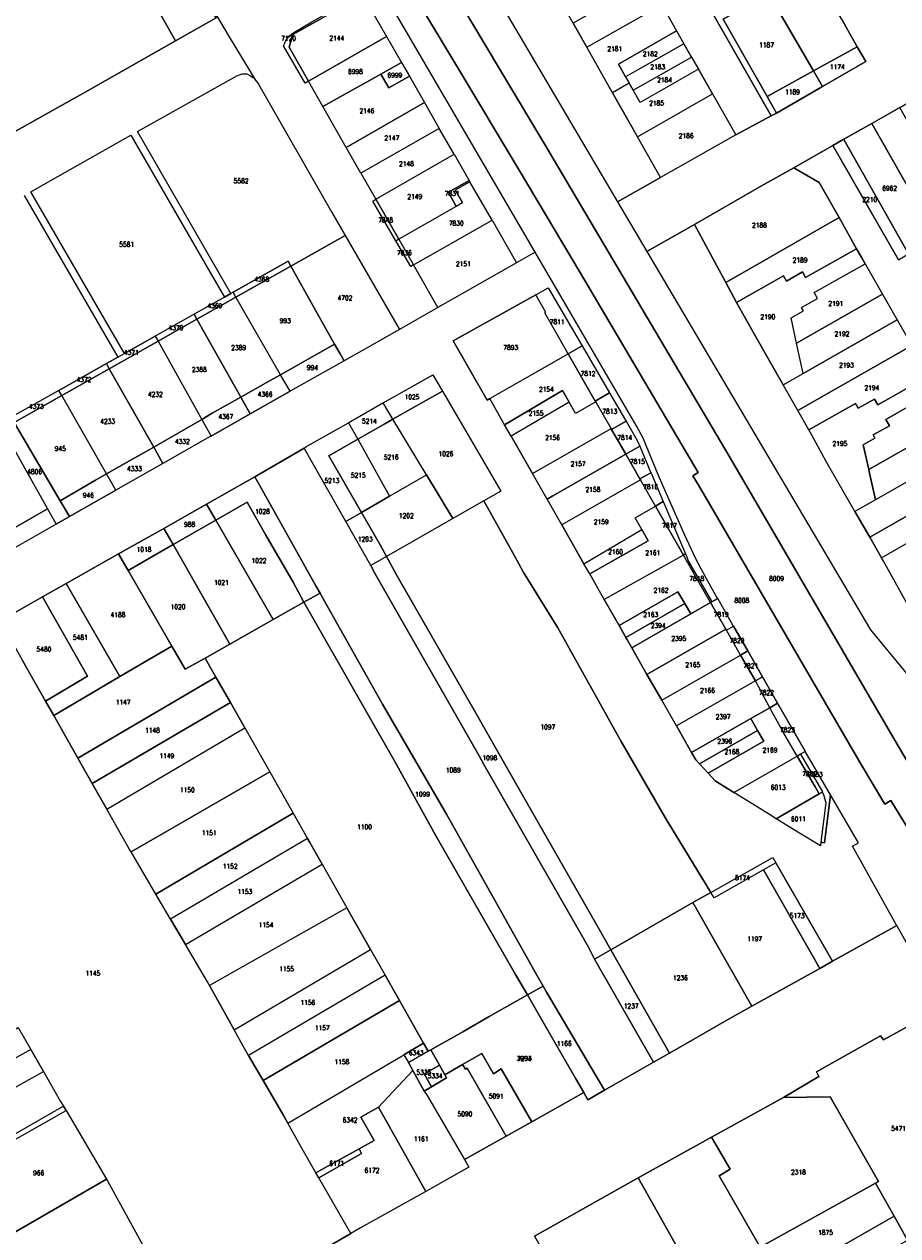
# Model space of a CAD drawing. Header units: metres. Extents: x 3 to 114181, y 112716 to 476231.
# Tile 17 of 90: x 111961 to 112145, y 475186 to 475441. Entities that reach past the tile are written whole.
import ezdxf
from ezdxf.enums import TextEntityAlignment as Align

# ---------------------------------------------------------------- set-up
doc = ezdxf.new("R2010")
doc.units = ezdxf.units.M
doc.header["$MEASUREMENT"] = 0
doc.layers.add('Kadasterperceelnummers', color=14, linetype='Continuous', lineweight=0)
doc.layers.add('Kadasterpercelen', color=14, linetype='Continuous', lineweight=13)
doc.styles.add('Style-STANDARD', font='STANDARD.shx')

msp = doc.modelspace()

# ---------------------------------------------------------------- linework, layer by layer
at = {"layer": 'Kadasterpercelen', "linetype": 'Continuous', "flags": 128}
for points in [[(112085.88, 475403.86), (112094.95, 475408.99), (112090.1, 475417.54), (112084.81, 475426.88), (112079.4, 475436.45), (112076.52, 475441.53), (112073.49, 475446.88), (112068.25, 475456.14), (112066.1, 475459.92), (112062.87, 475465.63), (112054.33, 475480.71), (112053.14, 475480.03), (112044, 475474.85), (112061.89, 475444.49)], [(111983.44, 475463.49), (111965.91, 475471.17), (111963.14, 475471.36), (111960.81, 475471.15), (111958.51, 475470.8), (111956.13, 475469.94), (111952.4, 475467.9), (111932.01, 475456.4), (111936.68, 475448.1), (111938.42, 475447.24), (111937.47, 475444.64), (111944.26, 475442.15), (111948.04, 475435.44), (111945.48, 475431.02), (111951.09, 475421.04), (111953.94, 475415.97), (111974.26, 475427.34), (111992.72, 475437.81), (111989.7, 475443.18), (111979.51, 475461.29)], [(111992.72, 475437.81), (111974.26, 475427.34), (111953.94, 475415.97), (111951.09, 475421.04), (111945.48, 475431.02), (111948.04, 475435.44), (111944.26, 475442.15), (111937.47, 475444.64), (111938.42, 475447.24), (111936.68, 475448.1), (111932.01, 475456.4), (111952.4, 475467.9), (111956.13, 475469.94), (111958.51, 475470.8), (111960.81, 475471.15), (111963.14, 475471.36), (111965.91, 475471.17), (111983.44, 475463.49), (111979.51, 475461.29), (111989.7, 475443.18)], [(111985.39, 475464.59), (111983.44, 475463.49), (111979.51, 475461.29), (111989.7, 475443.18), (111992.72, 475437.81), (112001.24, 475442.64), (111998.09, 475448), (111992.44, 475457.6), (111991.61, 475459.07), (111990.53, 475460.36), (111989.11, 475461.89), (111987.76, 475463.09), (111986.14, 475464.16)], [(112102.92, 475448.95), (112118.26, 475422.02), (112119.42, 475422.58), (112117.42, 475426.09), (112108.13, 475442.36), (112114.51, 475445.89), (112117.79, 475447.72), (112127.08, 475452.94), (112123.55, 475459.11), (112122.87, 475460.3)], [(112136.39, 475436.54), (112133.08, 475442.44), (112127.08, 475452.94), (112117.79, 475447.72), (112127.19, 475431.47)], [(112079.4, 475436.45), (112095.19, 475445.4), (112092.23, 475450.58), (112076.52, 475441.53)], [(112020.74, 475429.29), (112020.05, 475428.89), (112015.49, 475436.73), (112015.72, 475437.35), (112015.99, 475437.88), (112016.32, 475438.38), (112016.71, 475438.84), (112017.15, 475439.24), (112017.63, 475439.59), (112021.47, 475441.82), (112031.98, 475447.78), (112032.15, 475447.48), (112017.4, 475439.18), (112016.64, 475436.46)], [(112032.15, 475447.48), (112032.38, 475447.09), (112037.2, 475438.7), (112020.74, 475429.29), (112016.64, 475436.46), (112017.4, 475439.18)], [(112127.19, 475431.47), (112117.79, 475447.72), (112114.51, 475445.89), (112108.13, 475442.36), (112117.42, 475426.09)], [(112087.58, 475430.23), (112088.36, 475428.86), (112084.81, 475426.88), (112079.4, 475436.45), (112095.19, 475445.4), (112098.31, 475439.93), (112086.08, 475432.88)], [(112037.2, 475438.7), (112040.34, 475433.23), (112040.35, 475433.22), (112035.95, 475430.77), (112023.76, 475423.99), (112020.74, 475429.29)], [(112087.58, 475430.23), (112086.08, 475432.88), (112098.31, 475439.93), (112099.86, 475437.22)], [(112099.86, 475437.22), (112087.58, 475430.23), (112088.36, 475428.86), (112089.17, 475427.42), (112101.49, 475434.37)], [(112127.19, 475431.47), (112129.1, 475428.16), (112138.23, 475433.43), (112136.39, 475436.54)], [(112102.93, 475431.84), (112090.67, 475424.79), (112089.17, 475427.42), (112101.49, 475434.37)], [(112004.85, 475384.79), (112004.34, 475384.51), (111984.67, 475418.71), (112005.61, 475430.45), (112006.78, 475430.88), (112007.7, 475430.86), (112008.33, 475430.58), (112009.08, 475430.07), (112009.72, 475429.38), (112010.16, 475428.67), (112025.57, 475401.73), (112028.45, 475396.73), (112017.01, 475390.27), (112016.42, 475391.32)], [(112042, 475430.35), (112037.64, 475427.89), (112035.95, 475430.77), (112040.35, 475433.22)], [(112102.93, 475431.84), (112090.67, 475424.79), (112089.17, 475427.42), (112088.36, 475428.86), (112084.81, 475426.88), (112090.1, 475417.54), (112105.92, 475426.61)], [(112127.19, 475431.47), (112117.42, 475426.09), (112119.42, 475422.58), (112129.1, 475428.16)], [(112028.7, 475415.34), (112023.76, 475423.99), (112035.95, 475430.77), (112037.64, 475427.89), (112042, 475430.35), (112045.2, 475424.78)], [(112105.92, 475426.61), (112110.85, 475417.98), (112094.95, 475408.99), (112090.1, 475417.54)], [(112031.8, 475409.91), (112028.7, 475415.34), (112045.2, 475424.78), (112048.31, 475419.36)], [(112139.46, 475420.41), (112153.14, 475396.38), (112158.95, 475399.74), (112145.38, 475423.79)], [(112031.8, 475409.91), (112034.94, 475404.41), (112051.43, 475413.93), (112048.31, 475419.36)], [(112139.46, 475420.41), (112133.45, 475416.99), (112133.56, 475416.99), (112147.22, 475392.87), (112153.06, 475396.33), (112153.14, 475396.38)], [(111988.42, 475375.53), (111981.93, 475371.87), (111962.18, 475405.96), (111970.48, 475410.66), (111983.27, 475417.9), (112000, 475388.98), (112003.02, 475383.76), (111996.61, 475380.15)], [(112131.29, 475415.75), (112145.09, 475391.6), (112147.22, 475392.87), (112133.56, 475416.99), (112133.45, 475416.99)], [(112054.63, 475408.36), (112050.27, 475405.88), (112051.88, 475402.89), (112039.76, 475395.97), (112034.94, 475404.41), (112051.43, 475413.93)], [(112123.04, 475411.04), (112116.25, 475407.22), (112102.09, 475399.09), (112108.72, 475386.81), (112132.59, 475400.52), (112128.37, 475407.96)], [(112054.77, 475408.11), (112051.65, 475406.3), (112053.2, 475403.64), (112051.88, 475402.89), (112039.76, 475395.97), (112042.85, 475390.54), (112059.43, 475400.01)], [(112054.77, 475408.11), (112051.65, 475406.3), (112053.2, 475403.64), (112051.88, 475402.89), (112050.27, 475405.88), (112054.63, 475408.36)], [(112034.94, 475404.41), (112039.76, 475395.97), (112039.15, 475395.62), (112034.28, 475404.03)], [(112108.72, 475386.81), (112110.96, 475382.65), (112120.85, 475388.24), (112121.47, 475387.15), (112124.85, 475389.06), (112125.51, 475387.88), (112136.29, 475393.97), (112132.59, 475400.52)], [(112059.43, 475400.01), (112064.61, 475390.99), (112047.99, 475381.54), (112042.85, 475390.54)], [(112028.45, 475396.73), (112039.9, 475376.92), (112028.23, 475370.33), (112027.39, 475371.82), (112026.24, 475373.86), (112017.01, 475390.27)], [(112039.76, 475395.97), (112042.85, 475390.54), (112042.28, 475390.22), (112039.15, 475395.62)], [(112138.09, 475390.8), (112137.37, 475392.06), (112136.29, 475393.97), (112125.51, 475387.88), (112124.85, 475389.06), (112121.47, 475387.15), (112120.85, 475388.24), (112110.96, 475382.65), (112111.57, 475381.52), (112114.77, 475375.84), (112120.79, 475365.26), (112125.02, 475367.66), (112123.63, 475374.04), (112122.46, 475379.36), (112125.06, 475380.84), (112124.66, 475381.54), (112128.04, 475383.46), (112127.34, 475384.71)], [(112005.45, 475383.74), (112004.85, 475384.79), (112016.42, 475391.32), (112017.01, 475390.27)], [(112017.01, 475390.27), (112026.24, 475373.86), (112016.94, 475368.56), (112014.85, 475367.38), (112005.45, 475383.74)], [(112123.63, 475374.04), (112122.46, 475379.36), (112125.06, 475380.84), (112124.66, 475381.54), (112128.04, 475383.46), (112127.34, 475384.71), (112138.09, 475390.8), (112141.75, 475384.37)], [(112068.64, 475384.25), (112071.28, 475385.72), (112078.31, 475373.66), (112078.42, 475373.48), (112075.49, 475371.81), (112070.57, 475380.42), (112070.77, 475380.54)], [(112004.34, 475384.51), (112003.02, 475383.76), (111996.61, 475380.15), (111997.22, 475379.08), (112005.45, 475383.74), (112004.85, 475384.79)], [(111997.22, 475379.08), (112006.48, 475362.66), (112012.68, 475366.16), (112014.85, 475367.38), (112005.45, 475383.74)], [(112058.93, 475362.35), (112075.49, 475371.81), (112070.57, 475380.42), (112070.77, 475380.54), (112068.64, 475384.25), (112051.25, 475374.53), (112058.39, 475362.04)], [(112144.83, 475378.96), (112125.02, 475367.66), (112123.63, 475374.04), (112141.75, 475384.37)], [(111989.02, 475374.46), (111997.22, 475379.08), (111996.61, 475380.15), (111988.42, 475375.53)], [(111989.02, 475374.46), (111998.24, 475357.96), (112000.4, 475359.25), (112006.48, 475362.66), (111997.22, 475379.08)], [(112147.91, 475373.55), (112123.88, 475359.84), (112120.79, 475365.26), (112125.02, 475367.66), (112144.83, 475378.96)], [(111981.93, 475371.87), (111988.42, 475375.53), (111989.02, 475374.46), (111978.74, 475368.66), (111978.14, 475369.73), (111980.55, 475371.1)], [(111988.11, 475352.12), (111978.74, 475368.66), (111989.02, 475374.46), (111998.24, 475357.96)], [(112027.39, 475371.82), (112028.23, 475370.33), (112020.9, 475366.18), (112016.85, 475363.89), (112014.85, 475367.38), (112016.94, 475368.56), (112026.24, 475373.86)], [(112078.42, 475373.48), (112084.2, 475363.58), (112081.2, 475361.84), (112075.49, 475371.81)], [(112126.22, 475355.73), (112123.88, 475359.84), (112147.91, 475373.55), (112151.56, 475367.15), (112140.76, 475361.06), (112140.09, 475362.26), (112136.63, 475360.31), (112136.08, 475361.3)], [(111978.14, 475369.73), (111978.74, 475368.66), (111968.74, 475362.99), (111968.12, 475364.09)], [(112075.66, 475361.61), (112074.28, 475364.07), (112062.08, 475356.83), (112058.93, 475362.35), (112075.49, 475371.81), (112081.2, 475361.84), (112081.29, 475361.68), (112077.02, 475359.2)], [(111988.11, 475352.12), (111980.75, 475347.95), (111978.14, 475346.45), (111968.74, 475362.99), (111978.74, 475368.66)], [(112016.85, 475363.89), (112014.85, 475367.38), (112012.68, 475366.16), (112006.48, 475362.66), (112008.47, 475359.14)], [(112048.95, 475363.92), (112041.1, 475359.52), (112038.54, 475358.04), (112036.5, 475361.43), (112046.62, 475367.17), (112046.95, 475367.36)], [(112153.29, 475364.11), (112142.46, 475357.93), (112143.2, 475356.63), (112139.77, 475354.67), (112140.15, 475354.03), (112137.7, 475352.63), (112138.85, 475347.4), (112138.89, 475347.22), (112140.25, 475341.01), (112135.93, 475338.55), (112129.89, 475349.1), (112126.76, 475354.79), (112126.22, 475355.73), (112136.08, 475361.3), (112136.63, 475360.31), (112140.09, 475362.26), (112140.76, 475361.06), (112151.56, 475367.15)], [(111968.12, 475364.09), (111958.08, 475358.43), (111958.05, 475358.41), (111958.7, 475357.32), (111968.74, 475362.99)], [(111968.41, 475340.78), (111975.82, 475345.12), (111978.14, 475346.45), (111968.74, 475362.99), (111958.7, 475357.32)], [(112000.2, 475354.45), (112008.47, 475359.14), (112006.48, 475362.66), (112000.4, 475359.25), (111998.24, 475357.96)], [(112057.7, 475340.76), (112051.18, 475337.03), (112045.62, 475346.26), (112038.54, 475358.04), (112041.1, 475359.52), (112048.95, 475363.92), (112061.26, 475342.79)], [(112063.45, 475354.43), (112062.08, 475356.83), (112074.28, 475364.07), (112075.66, 475361.61)], [(112081.2, 475361.84), (112084.2, 475363.58), (112084.28, 475363.44), (112087.57, 475357.8), (112087.68, 475357.61), (112084.61, 475355.86), (112084.51, 475356.05), (112081.29, 475361.68)], [(112153.29, 475364.11), (112156.92, 475357.69), (112138.85, 475347.4), (112137.7, 475352.63), (112140.15, 475354.03), (112139.77, 475354.67), (112143.2, 475356.63), (112142.46, 475357.93)], [(112038.54, 475358.04), (112036.5, 475361.43), (112029.16, 475357.27), (112031.12, 475353.78), (112036.84, 475357.05)], [(112081.29, 475361.68), (112077.02, 475359.2), (112075.66, 475361.61), (112063.45, 475354.43), (112067.93, 475346.57), (112084.51, 475356.05)], [(111958.05, 475358.41), (111955.68, 475357.08), (111956.25, 475356.07), (111965.71, 475339.09), (111967.51, 475335.85), (111970.35, 475337.47), (111968.41, 475340.78), (111958.7, 475357.32)], [(111998.24, 475357.96), (112000.2, 475354.45), (112000, 475354.34), (111990.06, 475348.68), (111988.11, 475352.12)], [(112031.9, 475338.32), (112028.59, 475336.4), (112019.79, 475351.92), (112020.16, 475352.16), (112029.16, 475357.27), (112031.12, 475353.78), (112025.03, 475350.29)], [(112045.62, 475346.26), (112038.54, 475358.04), (112036.84, 475357.05), (112031.12, 475353.78), (112037.83, 475341.75)], [(112084.61, 475355.86), (112087.68, 475357.61), (112089.97, 475353.68), (112090.55, 475352.31), (112087.61, 475350.63)], [(112156.92, 475357.69), (112160, 475352.26), (112140.25, 475341.01), (112138.89, 475347.22), (112138.85, 475347.4)], [(111965.71, 475339.09), (111950.87, 475330.62), (111941.22, 475347.48), (111956.25, 475356.07)], [(112072.27, 475341.85), (112071.02, 475341.14), (112067.93, 475346.57), (112084.51, 475356.05), (112084.61, 475355.86), (112087.61, 475350.63)], [(111980.09, 475343.01), (111978.14, 475346.45), (111980.75, 475347.95), (111988.11, 475352.12), (111990.06, 475348.68)], [(112033.84, 475327.13), (112028.59, 475336.4), (112019.79, 475351.92), (112009.41, 475345.82), (112011.29, 475342.47), (112022.31, 475322.82), (112023.16, 475321.31), (112023.33, 475321.01), (112024.1, 475319.64), (112036.3, 475297.92), (112046.09, 475281.11), (112047.07, 475279.43), (112049.83, 475274.68), (112068.9, 475240.73), (112070.21, 475238.43), (112070.87, 475237.28), (112083.16, 475216.44), (112093.5, 475222.36), (112081.05, 475244.07), (112080.79, 475244.52), (112079.77, 475246.63), (112057.71, 475285.18), (112056.68, 475286.99), (112034.89, 475325.27)], [(112037.83, 475341.75), (112031.9, 475338.32), (112025.03, 475350.29), (112031.12, 475353.78)], [(112090.55, 475352.31), (112092.92, 475346.72), (112090.6, 475345.4), (112087.61, 475350.63)], [(112140.25, 475341.01), (112135.93, 475338.55), (112139.04, 475333.12), (112163.08, 475346.82), (112160, 475352.26)], [(112090.72, 475345.19), (112074.11, 475335.74), (112071.02, 475341.14), (112072.27, 475341.85), (112087.61, 475350.63), (112090.6, 475345.4)], [(112090.6, 475345.4), (112092.92, 475346.72), (112093.02, 475346.5), (112095.51, 475340.63), (112093.87, 475339.68), (112090.72, 475345.19)], [(112166.87, 475340.13), (112163.08, 475346.82), (112139.04, 475333.12), (112141.52, 475328.79), (112151.32, 475334.38), (112151.75, 475333.63), (112155.28, 475335.64), (112156.19, 475334.05)], [(111980.09, 475343.01), (111978.14, 475346.45), (111975.82, 475345.12), (111968.41, 475340.78), (111970.35, 475337.47)], [(112009.41, 475345.82), (111999.25, 475340.07), (112001.2, 475336.7), (112007.79, 475340.47), (112011.74, 475333.56), (112017.47, 475323.66), (112019.77, 475319.4), (112023.16, 475321.31), (112022.31, 475322.82), (112011.29, 475342.47)], [(112037.83, 475341.75), (112045.62, 475346.26), (112051.18, 475337.03), (112037.18, 475329.03), (112035.81, 475331.53), (112031.9, 475338.32)], [(112078.79, 475327.52), (112091.03, 475334.72), (112089.62, 475337.19), (112093.87, 475339.68), (112090.72, 475345.19), (112074.11, 475335.74)], [(111952.7, 475327.41), (111950.87, 475330.62), (111965.71, 475339.09), (111967.51, 475335.85)], [(111992.2, 475331.54), (112001.2, 475336.7), (111999.25, 475340.07), (111990.23, 475334.97)], [(112013.29, 475315.73), (112019.77, 475319.4), (112017.47, 475323.66), (112011.74, 475333.56), (112007.79, 475340.47), (112001.2, 475336.7)], [(112051.18, 475337.03), (112037.18, 475329.03), (112039.3, 475325.17), (112056.21, 475295.63), (112064.97, 475280.28), (112081.77, 475250.78), (112084.47, 475246.04), (112101.77, 475256.02), (112105.57, 475258.16), (112097.12, 475272.01), (112096.2, 475273.52), (112086.65, 475290.04), (112073.28, 475314.02), (112066, 475325.83), (112064.15, 475329.16), (112057.7, 475340.76)], [(112080.02, 475325.37), (112092.36, 475332.37), (112091.03, 475334.72), (112089.62, 475337.19), (112093.87, 475339.68), (112099.78, 475329.34), (112083.08, 475319.99)], [(112095.51, 475340.63), (112100.2, 475329.57), (112099.78, 475329.34), (112093.87, 475339.68)], [(112168.42, 475337.4), (112157.73, 475331.49), (112158.46, 475330.17), (112154.84, 475328.16), (112155.33, 475327.28), (112152.79, 475325.88), (112153.97, 475320.63), (112155.4, 475314.25), (112151, 475311.76), (112141.93, 475328.07), (112141.52, 475328.79), (112151.32, 475334.38), (112151.75, 475333.63), (112155.28, 475335.64), (112156.19, 475334.05), (112166.87, 475340.13)], [(111992.2, 475331.54), (112004.16, 475310.58), (112013.29, 475315.73), (112001.2, 475336.7)], [(112033.84, 475327.13), (112028.59, 475336.4), (112031.9, 475338.32), (112035.81, 475331.53), (112037.18, 475329.03)], [(111990.23, 475334.97), (111980.69, 475329.57), (111982.69, 475326.09), (111992.2, 475331.54)], [(112078.79, 475327.52), (112091.03, 475334.72), (112092.36, 475332.37), (112080.02, 475325.37)], [(112004.16, 475310.58), (111992.2, 475331.54), (111982.69, 475326.09), (111991.9, 475310.12), (111994.72, 475305.24), (111998.94, 475307.62)], [(111980.98, 475303.7), (111991.9, 475310.12), (111982.69, 475326.09), (111980.69, 475329.57), (111969.63, 475323.31)], [(112033.84, 475327.13), (112034.89, 475325.27), (112056.68, 475286.99), (112057.71, 475285.18), (112079.77, 475246.63), (112080.79, 475244.52), (112081.05, 475244.07), (112084.47, 475246.04), (112081.77, 475250.78), (112064.97, 475280.28), (112056.21, 475295.63), (112039.3, 475325.17), (112037.18, 475329.03)], [(112086.22, 475314.48), (112098.62, 475321.59), (112100.04, 475319.13), (112101.32, 475316.91), (112105.51, 475319.31), (112102.83, 475324.01), (112099.78, 475329.34), (112083.08, 475319.99)], [(112100.2, 475329.57), (112100.87, 475327.98), (112105.77, 475319.46), (112105.51, 475319.31), (112102.83, 475324.01), (112099.78, 475329.34)], [(111967.02, 475295.48), (111980.98, 475303.7), (111969.63, 475323.31), (111964.66, 475320.5), (111974.16, 475303.82), (111965.28, 475298.55)], [(112070.21, 475238.43), (112068.9, 475240.73), (112049.83, 475274.68), (112047.07, 475279.43), (112046.09, 475281.11), (112036.3, 475297.92), (112024.1, 475319.64), (112023.33, 475321.01), (112023.16, 475321.31), (112019.77, 475319.4), (112038.92, 475285.77), (112047.51, 475270.26), (112064.38, 475240.87), (112066.89, 475236.54)], [(112087.66, 475311.97), (112100.04, 475319.13), (112098.62, 475321.59), (112086.22, 475314.48)], [(111955.82, 475315.5), (111960.41, 475307.13), (111965.28, 475298.55), (111974.16, 475303.82), (111964.66, 475320.5)], [(112020.99, 475268.74), (112023.6, 475264.14), (112028.8, 475254.9), (112033.82, 475246.12), (112036.87, 475240.74), (112039.9, 475235.39), (112045.01, 475226.39), (112045.99, 475224.68), (112046.51, 475224.97), (112053.25, 475228.8), (112058.83, 475231.97), (112066.43, 475236.28), (112066.89, 475236.54), (112064.38, 475240.87), (112047.51, 475270.26), (112038.92, 475285.77), (112019.77, 475319.4), (112013.29, 475315.73), (112004.16, 475310.58), (111998.94, 475307.62), (112001.21, 475303.61), (112004.26, 475298.25), (112007.31, 475292.87), (112012.6, 475283.61), (112017.52, 475274.87), (112020.55, 475269.52)], [(112087.85, 475311.62), (112088.9, 475309.78), (112101.32, 475316.91), (112100.04, 475319.13), (112087.66, 475311.97)], [(112092.09, 475304.18), (112108.73, 475313.68), (112105.51, 475319.31), (112101.32, 475316.91), (112088.9, 475309.78)], [(112105.77, 475319.46), (112105.51, 475319.31), (112108.73, 475313.68), (112108.83, 475313.5), (112110.33, 475314.35), (112110.21, 475314.56), (112107, 475320.17)], [(112111.84, 475308.25), (112108.83, 475313.5), (112108.73, 475313.68), (112092.09, 475304.18), (112095.19, 475298.74)], [(112110.33, 475314.35), (112113.33, 475309.12), (112111.84, 475308.25), (112108.83, 475313.5)], [(111967.02, 475295.48), (111972.11, 475286.5), (112001.21, 475303.61), (111998.94, 475307.62), (111994.72, 475305.24), (111991.9, 475310.12), (111980.98, 475303.7)], [(112114.94, 475302.82), (112098.29, 475293.3), (112095.19, 475298.74), (112111.84, 475308.25)], [(112113.33, 475309.12), (112116.44, 475303.68), (112114.94, 475302.82), (112111.84, 475308.25)], [(111972.11, 475286.5), (111975.16, 475281.13), (112004.26, 475298.25), (112001.21, 475303.61)], [(112116.44, 475303.68), (112119.64, 475298.09), (112117.99, 475297.15), (112114.94, 475302.82)], [(112117.99, 475297.15), (112114.94, 475302.82), (112098.29, 475293.3), (112101.5, 475287.68), (112113.96, 475294.84)], [(111975.16, 475281.13), (111978.21, 475275.75), (112007.31, 475292.87), (112004.26, 475298.25)], [(112124.4, 475287.32), (112123.76, 475286.95), (112120.73, 475292.15), (112117.99, 475297.15), (112119.64, 475298.09), (112125.46, 475287.94), (112125.46, 475287.93), (112124.46, 475287.35)], [(112104.96, 475283.34), (112106.45, 475281.74), (112110.42, 475279.27), (112123.76, 475286.95), (112120.73, 475292.15), (112117.99, 475297.15), (112113.96, 475294.84), (112115.39, 475292.35), (112116.7, 475290.08)], [(111978.21, 475275.75), (112007.31, 475292.87), (112012.6, 475283.61), (111983.32, 475266.76), (111983.02, 475267.26)], [(112101.5, 475287.68), (112102.37, 475286.15), (112103.17, 475285.28), (112115.39, 475292.35), (112113.96, 475294.84)], [(112103.17, 475285.28), (112104.96, 475283.34), (112116.7, 475290.08), (112115.39, 475292.35)], [(112130.76, 475278.76), (112126.96, 475285.32), (112125.46, 475287.93), (112124.46, 475287.35), (112129.09, 475279.39), (112129.03, 475279.35), (112129.31, 475278.86), (112129.8, 475277.1), (112128.77, 475268.76), (112129.52, 475268.67)], [(112127.55, 475280.46), (112128.41, 475278.99), (112121.87, 475275.2), (112119.33, 475273.73), (112117.69, 475274.75), (112116.85, 475275.28), (112116.26, 475275.64), (112110.42, 475279.27), (112123.76, 475286.95)], [(112124.4, 475287.32), (112124.46, 475287.35), (112129.09, 475279.39), (112129.03, 475279.35), (112128.41, 475278.99), (112127.55, 475280.46), (112123.76, 475286.95)], [(111983.32, 475266.76), (112012.6, 475283.61), (112017.52, 475274.87), (111988.55, 475257.83)], [(112121.87, 475275.2), (112128.41, 475278.99), (112129.03, 475279.35), (112129.31, 475278.86), (112129.8, 475277.1), (112128.77, 475268.76), (112128.68, 475268.02), (112124.24, 475270.69), (112119.33, 475273.73)], [(111988.55, 475257.83), (112017.52, 475274.87), (112020.55, 475269.52), (111991.66, 475252.53)], [(111991.66, 475252.53), (111994.79, 475247.18), (112023.6, 475264.14), (112020.99, 475268.74), (112020.55, 475269.52)], [(112116.65, 475262.95), (112106.25, 475257.04), (112105.57, 475258.16), (112118.65, 475265.52), (112119.27, 475264.44)], [(112028.8, 475254.9), (111999.85, 475238.51), (111999.42, 475239.28), (111994.79, 475247.18), (112023.6, 475264.14)], [(112106.25, 475257.04), (112105.57, 475258.16), (112101.77, 475256.02), (112114.23, 475234.17), (112128.54, 475242.16), (112116.65, 475262.95)], [(112119.27, 475264.44), (112116.65, 475262.95), (112128.54, 475242.16), (112131.21, 475243.65)], [(111999.85, 475238.51), (112005.04, 475229.19), (112033.82, 475246.12), (112028.8, 475254.9)], [(112096.86, 475224.29), (112109.4, 475231.48), (112114.23, 475234.17), (112101.77, 475256.02), (112084.47, 475246.04), (112088.61, 475238.75)], [(112036.87, 475240.74), (112008.09, 475223.81), (112006.96, 475225.76), (112005.04, 475229.19), (112033.82, 475246.12)], [(112084.47, 475246.04), (112081.05, 475244.07), (112093.5, 475222.36), (112096.86, 475224.29), (112088.61, 475238.75)], [(112039.9, 475235.39), (112036.87, 475240.74), (112008.09, 475223.81), (112011.18, 475218.49)], [(111932.24, 475224.84), (111954.91, 475237.8), (111955.44, 475236.89), (111935.38, 475225.5), (111939.5, 475218.17), (111959.56, 475229.69), (111962.22, 475225.04), (111939.3, 475212.26)], [(112079.64, 475214.42), (112083.16, 475216.44), (112070.87, 475237.28), (112070.21, 475238.43), (112066.89, 475236.54), (112069.73, 475231.66), (112077.08, 475218.85), (112078.78, 475215.94)], [(112045.01, 475226.39), (112039.9, 475235.39), (112011.18, 475218.49), (112015.38, 475211.27), (112016.35, 475209.53), (112040.82, 475223.92)], [(112045.1, 475216.28), (112042.76, 475220.64), (112041.85, 475222.32), (112045.99, 475224.68), (112046.51, 475224.97), (112053.25, 475228.8), (112058.83, 475231.97), (112066.43, 475236.28), (112066.89, 475236.54), (112069.73, 475231.66), (112077.08, 475218.85), (112078.78, 475215.94), (112067.79, 475209.78), (112061.38, 475220.95), (112059.76, 475219.9), (112057.3, 475224.19), (112053.22, 475221.85), (112049.47, 475219.7), (112048.62, 475221.21), (112048.33, 475221.72), (112045.11, 475219.9), (112046.68, 475217.2)], [(112049.47, 475219.7), (112053.22, 475221.85), (112057.3, 475224.19), (112059.76, 475219.9), (112061.38, 475220.95), (112067.79, 475209.78), (112078.78, 475215.94), (112077.08, 475218.85), (112069.73, 475231.66), (112066.89, 475236.54), (112066.43, 475236.28), (112058.83, 475231.97), (112053.25, 475228.8), (112046.51, 475224.97), (112048.33, 475221.72), (112048.62, 475221.21)], [(112140.24, 475196.85), (112144.19, 475189.87), (112147.04, 475184.83), (112149.86, 475179.84), (112169.82, 475191.07), (112147.54, 475230.17), (112141.96, 475227.05), (112141.34, 475227.95), (112127.81, 475220.31), (112128.32, 475219.35), (112120.84, 475214.91), (112130.72, 475215.04), (112140.91, 475197.22)], [(112045.99, 475224.68), (112045.01, 475226.39), (112040.82, 475223.92), (112041.85, 475222.32)], [(111948.08, 475199.9), (111949.44, 475200.68), (111969.62, 475212.17), (111969.07, 475213.09), (111948.96, 475201.55), (111944.58, 475209.11), (111964.87, 475220.41), (111962.22, 475225.04), (111939.3, 475212.26), (111946.69, 475199.11), (111947.71, 475199.69)], [(112035.49, 475212.9), (112031.76, 475210.78), (112034.6, 475205.86), (112031.39, 475204.08), (112022.31, 475199.01), (112019.12, 475204.58), (112016.35, 475209.53), (112040.82, 475223.92), (112041.85, 475222.32), (112042.76, 475220.64)], [(112041.85, 475222.32), (112042.76, 475220.64), (112045.1, 475216.28), (112046.68, 475217.2), (112045.11, 475219.9), (112048.33, 475221.72), (112046.51, 475224.97), (112045.99, 475224.68)], [(112054.17, 475221.07), (112062.39, 475206.76), (112067.79, 475209.78), (112061.38, 475220.95), (112059.76, 475219.9), (112057.3, 475224.19), (112053.22, 475221.85), (112053.8, 475220.88)], [(112053.22, 475221.85), (112049.47, 475219.7), (112049.84, 475219.03), (112046.68, 475217.2), (112045.1, 475216.28), (112045.72, 475215.34), (112053.59, 475201.83), (112062.39, 475206.76), (112054.17, 475221.07), (112053.8, 475220.88)], [(112045.11, 475219.9), (112046.68, 475217.2), (112049.84, 475219.03), (112049.47, 475219.7), (112048.62, 475221.21), (112048.33, 475221.72)], [(111964.87, 475220.41), (111968.48, 475214.1), (111969.07, 475213.09), (111948.96, 475201.55), (111944.58, 475209.11)], [(112053.59, 475201.83), (112054.52, 475200.21), (112045.45, 475195.12), (112035.49, 475212.9), (112042.76, 475220.64), (112045.1, 475216.28), (112045.72, 475215.34)], [(112105.72, 475206.55), (112109.62, 475199.78), (112107.34, 475198.36), (112115.96, 475183.32), (112140.24, 475196.85), (112140.91, 475197.22), (112130.72, 475215.04), (112120.84, 475214.91)], [(111957.62, 475185.83), (111949.44, 475200.68), (111969.62, 475212.17), (111978.15, 475197.68)], [(112045.45, 475195.12), (112031.68, 475187.39), (112029.65, 475186.21), (112022.91, 475197.96), (112031.93, 475203.13), (112031.39, 475204.08), (112034.6, 475205.86), (112031.76, 475210.78), (112035.49, 475212.9)], [(112031.39, 475204.08), (112031.93, 475203.13), (112022.91, 475197.96), (112022.31, 475199.01)], [(111957.62, 475185.83), (111978.15, 475197.68), (111978.37, 475197.31), (111985.86, 475183.61), (111987.22, 475181.28), (111965.87, 475168.94), (111961.77, 475175.92), (111960.77, 475177.64), (111956.43, 475185.13)], [(112082.71, 475160.32), (112104.46, 475172.73), (112090.21, 475197.96), (112068.37, 475185.69), (112074.15, 475175.58), (112075.58, 475173.21), (112076.27, 475172), (112079.38, 475166.54), (112080.37, 475164.83)], [(112140.24, 475196.85), (112115.96, 475183.32), (112120.12, 475176.07), (112144.19, 475189.87)], [(112147.04, 475184.83), (112144.19, 475189.87), (112120.12, 475176.07), (112123, 475171.05)]]:
    msp.add_lwpolyline(points, close=True, dxfattribs=at)
for points in [[(112159.94, 475224.1), (112144.75, 475251.21), (112144.7, 475251.29), (112135.39, 475267.91), (112136.65, 475268.61), (112130.76, 475278.76), (112126.96, 475285.32), (112125.46, 475287.93), (112125.46, 475287.94), (112119.64, 475298.09), (112116.44, 475303.68), (112113.33, 475309.12), (112110.33, 475314.35), (112110.21, 475314.56), (112107, 475320.17), (112106.98, 475320.2), (112104.54, 475324.47), (112102.47, 475328.41), (112100, 475333.68), (112094.65, 475345.78), (112091.31, 475353.99), (112089.94, 475356.43), (112074.67, 475382.65), (112068.51, 475393.21), (112035.57, 475449.75)], [(112147.39, 475271.25), (112143.49, 475277.57), (112142.21, 475276.77), (112137.21, 475285.19), (112103.06, 475343.86), (112101.79, 475346.09), (112102.87, 475346.73), (112078.07, 475388.83), (112065.13, 475410.55), (112051.55, 475433.17), (112041.74, 475449.58)], [(112041.74, 475449.58), (112051.55, 475433.17), (112065.13, 475410.55), (112078.07, 475388.83), (112102.87, 475346.73), (112101.79, 475346.09), (112103.06, 475343.86), (112137.21, 475285.19), (112142.21, 475276.77), (112143.49, 475277.57), (112147.39, 475271.25)], [(112095.19, 475445.4), (112098.31, 475439.93), (112099.86, 475437.22), (112101.49, 475434.37), (112102.93, 475431.84), (112105.92, 475426.61), (112110.85, 475417.98), (112118.26, 475422.02), (112102.92, 475448.95)], [(111960.79, 475405.16), (111980.55, 475371.1), (111981.93, 475371.87), (111962.18, 475405.96), (111970.48, 475410.66), (111983.27, 475417.9), (112000, 475388.98), (112003.02, 475383.76), (112004.34, 475384.51), (111984.67, 475418.71), (112005.61, 475430.45), (112006.78, 475430.88), (112007.7, 475430.86), (112008.33, 475430.58), (112009.08, 475430.07), (112009.72, 475429.38), (112004.07, 475438.65), (111998.46, 475448.21), (111998.09, 475448), (112001.24, 475442.64), (111992.72, 475437.81), (111974.26, 475427.34), (111953.94, 475415.97)], [(112052.34, 475446.37), (112061, 475431.9), (112070.34, 475416.32), (112109.64, 475349.88), (112144.9, 475289.32), (112149.61, 475281.39), (112149.43, 475281.27), (112155.95, 475270.81), (112155.83, 475270.73), (112157.34, 475268.35), (112162.54, 475260.24), (112167.48, 475251.97), (112172.09, 475244.04), (112176.23, 475236.96), (112178.14, 475233.64), (112182.41, 475226.31), (112184.98, 475227.8), (112192.77, 475214.5), (112212.83, 475179.92)], [(112212.83, 475179.92), (112192.77, 475214.5), (112184.98, 475227.8), (112182.41, 475226.31), (112178.14, 475233.64), (112176.23, 475236.96), (112172.09, 475244.04), (112167.48, 475251.97), (112162.54, 475260.24), (112157.34, 475268.35), (112155.83, 475270.73), (112155.95, 475270.81), (112149.43, 475281.27), (112149.61, 475281.39), (112144.9, 475289.32), (112109.64, 475349.88), (112070.34, 475416.32), (112061, 475431.9), (112052.34, 475446.37)], [(112061.89, 475444.49), (112085.88, 475403.86), (112092.08, 475393.37), (112139.18, 475313.6), (112165.67, 475281.44), (112182.41, 475252.23), (112181.47, 475250.82), (112181.71, 475248.79), (112199.13, 475219.43), (112196, 475217.62), (112226.67, 475165.54)], [(112133.08, 475442.44), (112136.39, 475436.54), (112138.23, 475433.43), (112129.1, 475428.16), (112119.42, 475422.58), (112118.26, 475422.02), (112110.85, 475417.98), (112094.95, 475408.99), (112085.88, 475403.86), (112092.08, 475393.37), (112102.09, 475399.09), (112116.25, 475407.22), (112123.04, 475411.04), (112131.29, 475415.75), (112133.45, 475416.99), (112139.46, 475420.41), (112145.38, 475423.79), (112151.3, 475427.18), (112157.23, 475430.56), (112175.71, 475441.11), (112174.4, 475443.39)], [(112145.09, 475391.6), (112131.29, 475415.75), (112123.04, 475411.04), (112128.37, 475407.96), (112132.59, 475400.52), (112136.29, 475393.97), (112137.37, 475392.06), (112138.09, 475390.8), (112141.75, 475384.37), (112144.83, 475378.96), (112147.91, 475373.55)], [(111960.79, 475405.16), (111980.55, 475371.1), (111978.14, 475369.73), (111968.12, 475364.09), (111958.08, 475358.43)], [(112151, 475311.76), (112141.93, 475328.07), (112141.52, 475328.79), (112139.04, 475333.12), (112135.93, 475338.55), (112129.89, 475349.1), (112126.76, 475354.79), (112126.22, 475355.73), (112123.88, 475359.84), (112120.79, 475365.26), (112114.77, 475375.84), (112111.57, 475381.52), (112110.96, 475382.65), (112108.72, 475386.81), (112102.09, 475399.09), (112092.08, 475393.37), (112139.18, 475313.6), (112165.67, 475281.44)], [(111955.82, 475315.5), (111964.66, 475320.5), (111969.63, 475323.31), (111980.69, 475329.57), (111990.23, 475334.97), (111999.25, 475340.07), (112009.41, 475345.82), (112019.79, 475351.92), (112020.16, 475352.16), (112029.16, 475357.27), (112036.5, 475361.43), (112046.62, 475367.17), (112046.95, 475367.36), (112048.95, 475363.92), (112061.26, 475342.79), (112057.7, 475340.76), (112064.15, 475329.16), (112066, 475325.83), (112073.28, 475314.02), (112086.65, 475290.04), (112096.2, 475273.52), (112097.12, 475272.01), (112105.57, 475258.16), (112118.65, 475265.52), (112119.27, 475264.44), (112131.21, 475243.65), (112144.75, 475251.21), (112144.7, 475251.29), (112135.39, 475267.91), (112136.65, 475268.61), (112130.76, 475278.76), (112129.52, 475268.67), (112128.77, 475268.76), (112128.68, 475268.02), (112124.24, 475270.69), (112119.33, 475273.73), (112117.69, 475274.75), (112116.85, 475275.28), (112116.26, 475275.64), (112110.42, 475279.27), (112106.45, 475281.74), (112104.96, 475283.34), (112103.17, 475285.28), (112102.37, 475286.15), (112101.5, 475287.68), (112098.29, 475293.3), (112095.19, 475298.74), (112092.09, 475304.18), (112088.9, 475309.78), (112087.85, 475311.62), (112087.66, 475311.97), (112086.22, 475314.48), (112083.08, 475319.99), (112080.02, 475325.37), (112078.79, 475327.52), (112074.11, 475335.74), (112071.02, 475341.14), (112067.93, 475346.57), (112063.45, 475354.43), (112062.08, 475356.83), (112058.93, 475362.35), (112058.39, 475362.04), (112051.25, 475374.53), (112068.64, 475384.25), (112071.28, 475385.72), (112078.31, 475373.66), (112078.42, 475373.48), (112084.2, 475363.58), (112084.28, 475363.44), (112087.57, 475357.8), (112087.68, 475357.61), (112089.97, 475353.68), (112090.55, 475352.31), (112092.92, 475346.72), (112093.02, 475346.5), (112095.51, 475340.63), (112100.2, 475329.57), (112100.87, 475327.98), (112105.77, 475319.46), (112107, 475320.17), (112106.98, 475320.2), (112104.54, 475324.47), (112102.47, 475328.41), (112100, 475333.68), (112094.65, 475345.78), (112091.31, 475353.99), (112089.94, 475356.43), (112074.67, 475382.65), (112068.51, 475393.21), (112064.61, 475390.99), (112047.99, 475381.54), (112039.9, 475376.92), (112028.23, 475370.33), (112020.9, 475366.18), (112016.85, 475363.89), (112008.47, 475359.14), (112000.2, 475354.45), (112000, 475354.34), (111990.06, 475348.68), (111980.09, 475343.01), (111970.35, 475337.47), (111967.51, 475335.85), (111952.7, 475327.41)], [(111997.03, 475167.3), (112029.65, 475186.21), (112022.91, 475197.96), (112022.31, 475199.01), (112019.12, 475204.58), (112016.35, 475209.53), (112015.38, 475211.27), (112011.18, 475218.49), (112008.09, 475223.81), (112006.96, 475225.76), (112005.04, 475229.19), (111999.85, 475238.51), (111999.42, 475239.28), (111994.79, 475247.18), (111991.66, 475252.53), (111988.55, 475257.83), (111983.32, 475266.76), (111983.02, 475267.26), (111978.21, 475275.75), (111975.16, 475281.13), (111972.11, 475286.5), (111967.02, 475295.48), (111965.28, 475298.55), (111960.41, 475307.13)], [(112204.9, 475153.05), (112162.09, 475225.36), (112159.94, 475224.1), (112144.75, 475251.21), (112131.21, 475243.65), (112128.54, 475242.16), (112114.23, 475234.17), (112109.4, 475231.48), (112096.86, 475224.29), (112093.5, 475222.36), (112083.16, 475216.44), (112079.64, 475214.42), (112078.78, 475215.94), (112067.79, 475209.78), (112062.39, 475206.76), (112053.59, 475201.83), (112054.52, 475200.21), (112045.45, 475195.12), (112031.68, 475187.39), (112029.65, 475186.21), (111997.03, 475167.3)], [(111959.56, 475229.69), (111962.22, 475225.04), (111964.87, 475220.41), (111968.48, 475214.1), (111969.07, 475213.09), (111969.62, 475212.17), (111978.15, 475197.68), (111978.37, 475197.31), (111985.86, 475183.61)], [(112068.37, 475185.69), (112090.21, 475197.96), (112105.72, 475206.55), (112120.84, 475214.91), (112128.32, 475219.35), (112127.81, 475220.31), (112141.34, 475227.95), (112141.96, 475227.05), (112147.54, 475230.17), (112169.82, 475191.07), (112149.86, 475179.84)], [(112115.96, 475183.32), (112107.34, 475198.36), (112109.62, 475199.78), (112105.72, 475206.55), (112090.21, 475197.96), (112104.46, 475172.73)]]:
    msp.add_lwpolyline(points, dxfattribs=at)

# ---------------------------------------------------------------- texts
at = {"layer": 'Kadasterperceelnummers', "linetype": 'Continuous', "lineweight": 0, "style": 'Style-STANDARD'}
for s, p in [('7120', (112016.53, 475438.34)), ('2144', (112026.71, 475438.39)), ('2181', (112085.28, 475436.14)), ('1187', (112117.29, 475436.94)), ('2182', (112092.79, 475435.08)), ('6998', (112030.62, 475431.34)), ('6999', (112038.93, 475430.55)), ('2183', (112094.35, 475432.32)), ('1174', (112132.21, 475432.35)), ('2184', (112095.8, 475429.58)), ('1189', (112122.76, 475427.03)), ('2146', (112033.04, 475423.05)), ('2185', (112094.11, 475424.69)), ('2186', (112100.35, 475417.8)), ('2147', (112038.3, 475417.34)), ('2148', (112041.37, 475411.88)), ('5582', (112006.53, 475408.28)), ('2149', (112043.13, 475404.95)), ('7831', (112051.01, 475405.63)), ('6962', (112143.24, 475406.73)), ('2210', (112139.05, 475404.37)), ('7848', (112036.99, 475400.03)), ('7830', (112051.89, 475399.33)), ('2188', (112115.8, 475398.93)), ('5581', (111982.4, 475394.89)), ('7036', (112040.95, 475393.11)), ('2151', (112053.37, 475390.77)), ('2189', (112124.35, 475391.58)), ('4368', (112010.87, 475387.53)), ('4369', (112000.97, 475381.94)), ('4702', (112028.42, 475383.59)), ('2191', (112131.9, 475382.42)), ('2190', (112117.57, 475379.61)), ('4370', (111992.77, 475377.3)), ('993', (112015.82, 475378.78)), ('7811', (112073.16, 475378.56)), ('2192', (112133.19, 475376.02)), ('4371', (111983.37, 475372.1)), ('2389', (112005.99, 475373.09)), ('7893', (112063.36, 475373.14)), ('2193', (112134.15, 475369.4)), ('2388', (111997.71, 475368.49)), ('994', (112021.56, 475368.88)), ('7812', (112079.65, 475367.62)), ('4372', (111973.38, 475366.36)), ('2154', (112070.88, 475364.32)), ('2194', (112139.5, 475364.64)), ('4232', (111988.45, 475363.25)), ('4366', (112011.58, 475363.26)), ('1025', (112042.55, 475362.7)), ('4373', (111963.35, 475360.7)), ('2155', (112068.7, 475359.25)), ('7813', (112084.24, 475359.67)), ('4233', (111978.38, 475357.55)), ('4367', (112003.29, 475358.56)), ('5214', (112033.57, 475357.6)), ('2156', (112072.19, 475354.13)), ('7814', (112087.38, 475354.12)), ('945', (111968.4, 475351.8)), ('4332', (111994.14, 475353.32)), ('2195', (112132.76, 475352.85)), ('5216', (112038.17, 475350)), ('1026', (112049.7, 475350.72)), ('2157', (112077.57, 475348.6)), ('7815', (112090.07, 475349.07)), ('4806', (111962.99, 475346.94)), ('4333', (111984.03, 475347.57)), ('5215', (112031.23, 475346.18)), ('5213', (112025.65, 475345.05)), ('7816', (112092.85, 475343.76)), ('946', (111974.32, 475341.96)), ('2158', (112080.69, 475343.18)), ('1028', (112011.01, 475338.55)), ('988', (111995.66, 475335.81)), ('1202', (112041.35, 475337.65)), ('2159', (112082.44, 475336.35)), ('7817', (112096.83, 475335.59)), ('1203', (112032.68, 475332.72)), ('1018', (111986.05, 475330.53)), ('1022', (112010.29, 475328.17)), ('2160', (112085.46, 475330.04)), ('2161', (112093.31, 475329.83)), ('1021', (112002.37, 475323.55)), ('7818', (112102.58, 475324.38)), ('8009', (112119.4, 475324.4)), ('2162', (112095.06, 475321.91)), ('1020', (111993.23, 475318.43)), ('8008', (112112.09, 475319.77)), ('4188', (111980.56, 475316.75)), ('2163', (112092.89, 475316.78)), ('7819', (112107.72, 475316.83)), ('2394', (112094.46, 475314.46)), ('5481', (111972.62, 475311.98)), ('2395', (112098.78, 475311.75)), ('7820', (112111.05, 475311.31)), ('5480', (111964.96, 475309.49)), ('2165', (112101.75, 475306.21)), ('7821', (112113.94, 475305.96)), ('2166', (112104.85, 475300.78)), ('7822', (112117.26, 475300.32)), ('1147', (111981.64, 475298.31)), ('2397', (112108.13, 475295.25)), ('1148', (111987.82, 475292.37)), ('1097', (112071.17, 475293.07)), ('7823', (112121.69, 475292.45)), ('2396', (112108.49, 475290.06)), ('2168', (112109.99, 475287.85)), ('2169', (112118.02, 475288.21)), ('1149', (111990.86, 475287)), ('1098', (112058.95, 475286.57)), ('1089', (112051.25, 475283.99)), ('7882', (112126.4, 475283.17)), ('7883', (112127.58, 475283.07)), ('1150', (111995.19, 475279.81)), ('6013', (112119.74, 475280.34)), ('1099', (112044.79, 475278.9)), ('1100', (112032.55, 475272.01)), ('6011', (112124.01, 475273.68)), ('1151', (111999.8, 475270.72)), ('1152', (112004.22, 475263.7)), ('5174', (112112.22, 475261.28)), ('1153', (112007.3, 475258.35)), ('5173', (112123.73, 475253.27)), ('1154', (112011.78, 475251.32)), ('1197', (112114.79, 475248.39)), ('1155', (112016.13, 475242.05)), ('1145', (111975.27, 475241.12)), ('1236', (112099.13, 475240.17)), ('1156', (112020.58, 475234.96)), ('1237', (112088.74, 475234.22)), ('1157', (112023.65, 475229.62)), ('1166', (112074.65, 475226.33)), ('6343', (112043.43, 475224.35)), ('1158', (112027.76, 475222.46)), ('3994', (112066.2, 475223.16)), ('7293', (112066.22, 475223.16)), ('5335', (112045.03, 475220.23)), ('5334', (112047.42, 475219.46)), ('5091', (112060.3, 475215.21)), ('5090', (112053.71, 475211.45)), ('6342', (112029.49, 475210.17)), ('5471', (112145.13, 475208.39)), ('1161', (112044.46, 475206.18)), ('6171', (112026.69, 475201.02)), ('966', (111963.84, 475199)), ('6172', (112034.12, 475199.55)), ('2318', (112124.01, 475199.18)), ('1875', (112129.72, 475186.46))]:
    msp.add_text(s, height=1, dxfattribs=at).set_placement(p, align=Align.MIDDLE_CENTER)

doc.saveas('drawing.dxf')
